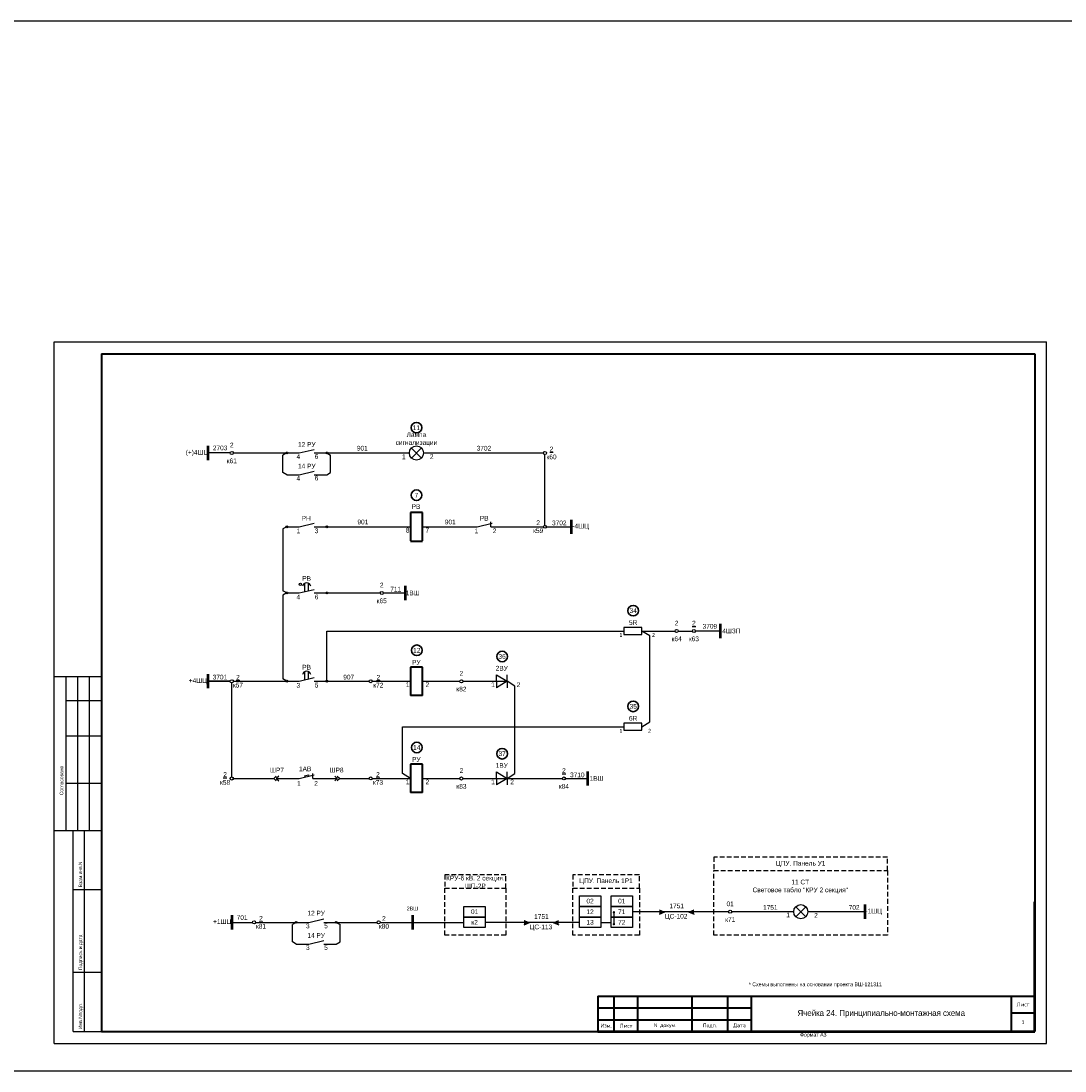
# Model space of a CAD drawing. Header units: millimetres. Extents: x 4897 to 12009, y -3017 to 2708.
# Tile 22 of 86: x 6491 to 6933, y -1296 to -851. Entities that reach past the tile are written whole.
import ezdxf
from ezdxf.enums import TextEntityAlignment as Align

# ---------------------------------------------------------------- set-up
doc = ezdxf.new("R2010")
doc.units = ezdxf.units.MM
doc.linetypes.add('JIS_02_2.0', pattern=[3, 2, -1])
doc.layers.add('основная 0.5', color=7, linetype='Continuous', lineweight=50)
doc.styles.add('SIMPLEX', font='txt', dxfattribs={"height": 5})

msp = doc.modelspace()

# ---------------------------------------------------------------- hatches: boundary and pattern name
h = msp.add_hatch(color=256)
h.dxf.hatch_style = 1
h.paths.add_polyline_path([(6604.24, -1034, 1), (6603.45, -1034, 1)])
h = msp.add_hatch(color=256)
h.dxf.hatch_style = 1
h.paths.add_polyline_path([(6620.38, -1034, -1), (6621.18, -1034, -1)])
h = msp.add_hatch(color=256)
h.dxf.hatch_style = 1
h.paths.add_polyline_path([(6604.24, -1065.23, -1), (6603.45, -1065.23, -1)])
h = msp.add_hatch(color=256)
h.dxf.hatch_style = 1
h.paths.add_polyline_path([(6620.38, -1065.23, 1), (6621.18, -1065.23, 1)])
h = msp.add_hatch(color=256)
h.dxf.hatch_style = 1
h.paths.add_polyline_path([(6604.24, -1093.27, -1), (6603.45, -1093.27, -1)])
h = msp.add_hatch(color=256)
h.dxf.hatch_style = 1
h.paths.add_polyline_path([(6620.38, -1093.27, 1), (6621.18, -1093.27, 1)])
h = msp.add_hatch(color=256)
h.dxf.hatch_style = 1
h.paths.add_polyline_path([(6604.24, -1130.64, 1), (6603.45, -1130.64, 1)])
h = msp.add_hatch(color=256)
h.dxf.hatch_style = 1
h.paths.add_polyline_path([(6620.38, -1130.64, -1), (6621.18, -1130.64, -1)])
h = msp.add_hatch(color=256)
h.dxf.hatch_style = 1
h.paths.add_polyline_path([(6761.54, -1227.22), (6763.88, -1228.22), (6761.54, -1229.22)])
h = msp.add_hatch(color=256)
h.dxf.hatch_style = 1
h.paths.add_polyline_path([(6776.22, -1229.22), (6773.88, -1228.22), (6776.22, -1227.22)])
h = msp.add_hatch(color=256)
h.dxf.hatch_style = 1
h.paths.add_polyline_path([(6608.23, -1232.72, 1), (6607.44, -1232.72, 1)])
h = msp.add_hatch(color=256)
h.dxf.hatch_style = 1
h.paths.add_polyline_path([(6624.37, -1232.72, -1), (6625.17, -1232.72, -1)])
h = msp.add_hatch(color=256)
h.dxf.hatch_style = 1
h.paths.add_polyline_path([(6704.29, -1231.72), (6706.64, -1232.72), (6704.29, -1233.72)])
h = msp.add_hatch(color=256)
h.dxf.hatch_style = 1
h.paths.add_polyline_path([(6718.98, -1233.72), (6716.64, -1232.72), (6718.98, -1231.72)])

# ---------------------------------------------------------------- linework, layer by layer
for p, q in [((6505.4, -1284.03), (6505.4, -986.98)), ((6505.4, -986.98), (6925.41, -986.98)), ((6505.4, -1284.03), (6505.4, -986.98)), ((6925.41, -1284.03), (6925.41, -986.98)), ((6925.41, -1284.03), (6925.41, -986.98)), ((6581.22, -1034), (6609.14, -1034)), ((6603.84, -1034), (6602.21, -1034.95)), ((6602.21, -1042.23), (6602.21, -1034.95)), ((6620.78, -1034), (6622.41, -1034.95)), ((6622.41, -1042.23), (6622.41, -1034.95)), ((6713.11, -1064.6), (6713.11, -1034.67)), ((6603.84, -1043.18), (6602.21, -1042.23)), ((6615.49, -1043.18), (6620.78, -1043.18)), ((6620.78, -1043.18), (6622.41, -1042.23)), ((6603.84, -1065.23), (6602.21, -1066.17)), ((6602.21, -1066.17), (6602.21, -1092.33)), ((6603.84, -1065.23), (6609.14, -1065.23)), ((6615.49, -1065.23), (6656.23, -1065.23)), ((6611.44, -1092.72), (6611.44, -1089.18)), ((6613.03, -1092.34), (6613.03, -1089.16)), ((6603.84, -1093.27), (6602.21, -1092.33)), ((6603.84, -1093.27), (6602.21, -1094.22)), ((6603.84, -1093.27), (6609.14, -1093.27)), ((6615.49, -1093.27), (6643.4, -1093.27)), ((6644.66, -1093.27), (6654.11, -1093.27)), ((6602.21, -1094.22), (6602.21, -1129.69)), ((6620.78, -1130.64), (6620.78, -1109.37)), ((6620.78, -1109.37), (6746.56, -1109.37)), ((6754.1, -1109.37), (6768.24, -1109.37)), ((6757.48, -1111.43), (6754.1, -1109.37)), ((6757.45, -1147.79), (6757.48, -1111.43)), ((6769.5, -1109.37), (6775.53, -1109.37)), ((6787.37, -1109.37), (6776.79, -1109.37)), ((6787.37, -1109.37), (6777.8, -1109.37)), ((6525.4, -1128.79), (6505.4, -1128.79)), ((6510.4, -1193.79), (6510.4, -1128.79)), ((6515.4, -1193.79), (6515.4, -1128.79)), ((6520.4, -1193.79), (6520.4, -1128.79)), ((6570.48, -1130.64), (6579.9, -1130.64)), ((6580.56, -1171.13), (6580.56, -1131.3)), ((6580.56, -1137.62), (6580.56, -1131.3)), ((6603.84, -1130.64), (6602.21, -1129.69)), ((6661.23, -1130.64), (6677.11, -1130.64)), ((6700.44, -1169.71), (6700.44, -1132.72)), ((6510.4, -1138.79), (6525.4, -1138.79)), ((6652.78, -1149.9), (6746.56, -1149.9)), ((6652.87, -1169.71), (6652.78, -1149.9)), ((6510.4, -1153.79), (6525.4, -1153.79)), ((6721.77, -1171.8), (6731.33, -1171.8)), ((6510.4, -1173.79), (6525.4, -1173.79)), ((6505.4, -1193.79), (6525.4, -1193.79)), ((6513.4, -1278.98), (6513.4, -1193.79)), ((6518.27, -1278.98), (6518.27, -1193.79)), ((6513.4, -1218.79), (6525.4, -1218.79)), ((6761.54, -1229.22), (6763.88, -1228.22)), ((6773.88, -1228.22), (6776.22, -1229.22)), ((6848.47, -1228.22), (6824.41, -1228.22)), ((6580.56, -1232.72), (6589.32, -1232.72)), ((6607.83, -1232.72), (6606.2, -1233.67)), ((6606.2, -1240.96), (6606.2, -1233.67)), ((6624.77, -1232.72), (6626.4, -1233.67)), ((6626.4, -1240.96), (6626.4, -1233.67)), ((6643.36, -1232.72), (6678.85, -1232.72)), ((6704.29, -1233.72), (6706.64, -1232.72)), ((6716.64, -1232.72), (6718.98, -1233.72)), ((6607.83, -1241.9), (6606.2, -1240.96)), ((6619.47, -1241.9), (6624.77, -1241.9)), ((6624.77, -1241.9), (6626.4, -1240.96)), ((6513.4, -1253.79), (6525.4, -1253.79)), ((6513.4, -1278.98), (6525.4, -1278.98)), ((6505.4, -1284.03), (6925.41, -1284.03))]:
    msp.add_line(p, q)
at = {"lineweight": 40}
for p, q in [((6525.4, -991.98), (6920.49, -991.98)), ((6920.49, -991.98), (6920.49, -1278.98)), ((6661.23, -1059.23), (6656.23, -1059.23)), ((6656.23, -1059.23), (6656.23, -1071.23)), ((6661.23, -1071.23), (6661.23, -1059.23)), ((6661.23, -1071.41), (6656.23, -1071.41)), ((6661.23, -1124.64), (6656.23, -1124.64)), ((6656.23, -1124.64), (6656.23, -1136.64)), ((6661.23, -1136.64), (6661.23, -1124.64)), ((6661.23, -1136.64), (6656.23, -1136.64)), ((6661.23, -1165.8), (6656.23, -1165.8)), ((6656.23, -1165.8), (6656.23, -1177.8)), ((6661.23, -1177.8), (6661.23, -1165.8)), ((6661.23, -1177.8), (6656.23, -1177.8)), ((6735.49, -1263.98), (6800.49, -1263.98)), ((6910.49, -1263.98), (6910.49, -1278.98)), ((6735.49, -1268.98), (6800.49, -1268.98)), ((6910.49, -1270.98), (6920.49, -1270.98)), ((6735.49, -1273.98), (6800.49, -1273.98)), ((6525.4, -1278.98), (6920.49, -1278.98))]:
    msp.add_line(p, q, dxfattribs=at)
at = {"linetype": 'Continuous', "lineweight": 40}
msp.add_line((6525.4, -991.98), (6525.4, -1278.98), dxfattribs=at)
at = {"color": 1, "lineweight": 50}
for p, q in [((6570.48, -1031), (6570.48, -1037)), ((6570.48, -1127.64), (6570.48, -1133.64)), ((6580.56, -1229.72), (6580.56, -1235.72))]:
    msp.add_line(p, q, dxfattribs=at)
at = {"color": 7}
for p, q in [((6579.9, -1034), (6570.48, -1034)), ((6609.14, -1034), (6615.49, -1032.48)), ((6609.14, -1034), (6615.49, -1032.48)), ((6615.49, -1034), (6655.73, -1034)), ((6661.73, -1034), (6712.45, -1034)), ((6603.84, -1043.18), (6609.14, -1043.18)), ((6603.84, -1043.18), (6609.14, -1043.18)), ((6609.14, -1043.18), (6615.49, -1041.66)), ((6609.14, -1043.18), (6615.49, -1041.66)), ((6609.14, -1065.23), (6615.49, -1063.71)), ((6661.23, -1065.23), (6684.49, -1065.23)), ((6684.49, -1065.23), (6690.84, -1063.71)), ((6690.28, -1065.23), (6690.28, -1063.13)), ((6690.28, -1065.23), (6712.48, -1065.23)), ((6713.74, -1065.23), (6724.32, -1065.23)), ((6609.14, -1093.27), (6615.49, -1091.75)), ((6609.14, -1130.64), (6615.49, -1129.12)), ((6611.44, -1130.09), (6611.44, -1126.54)), ((6613.03, -1129.71), (6613.03, -1126.52)), ((6692.62, -1130.64), (6692.62, -1127.9)), ((6692.62, -1127.9), (6697.08, -1130.64)), ((6697.08, -1130.64), (6697.08, -1127.9)), ((6579.9, -1130.64), (6570.48, -1130.64)), ((6581.22, -1130.64), (6609.14, -1130.64)), ((6615.49, -1130.64), (6638.74, -1130.64)), ((6640, -1130.64), (6656.23, -1130.64)), ((6678.43, -1130.64), (6697.08, -1130.64)), ((6692.62, -1130.64), (6692.62, -1133.37)), ((6697.08, -1130.64), (6692.62, -1133.37)), ((6697.08, -1130.64), (6697.08, -1133.37)), ((6700.44, -1132.72), (6697.08, -1130.64)), ((6754.1, -1149.9), (6757.45, -1147.79)), ((6692.62, -1171.8), (6692.62, -1169.06)), ((6692.62, -1169.06), (6697.08, -1171.8)), ((6697.08, -1171.8), (6697.08, -1169.06)), ((6581.22, -1171.8), (6598.38, -1171.8)), ((6599.41, -1171.8), (6609.14, -1171.8)), ((6609.14, -1171.8), (6615.49, -1170.28)), ((6611.31, -1170.64), (6613.01, -1170.22)), ((6611.31, -1170.64), (6611.46, -1171.24)), ((6613.01, -1170.22), (6613.16, -1170.83)), ((6614.93, -1171.8), (6614.93, -1169.7)), ((6614.93, -1171.8), (6625.21, -1171.8)), ((6626.25, -1171.8), (6638.74, -1171.8)), ((6640, -1171.8), (6656.23, -1171.8)), ((6656.23, -1171.8), (6652.87, -1169.71)), ((6661.23, -1171.8), (6677.11, -1171.8)), ((6678.43, -1171.8), (6720.51, -1171.8)), ((6692.62, -1171.8), (6692.62, -1174.53)), ((6697.08, -1171.8), (6692.62, -1174.53)), ((6697.08, -1171.8), (6700.44, -1169.71)), ((6697.08, -1171.8), (6697.08, -1174.53)), ((6613.13, -1232.72), (6619.47, -1231.2)), ((6742.32, -1228.47), (6742.32, -1233.47)), ((6790.86, -1228.22), (6750.13, -1228.22)), ((6777.47, -1228.22), (6750.13, -1228.22)), ((6818.41, -1228.22), (6792.19, -1228.22)), ((6590.64, -1232.72), (6613.13, -1232.72)), ((6619.47, -1232.72), (6642.1, -1232.72)), ((6727.74, -1232.72), (6687.85, -1232.72)), ((6736.74, -1232.72), (6741.13, -1232.72)), ((6607.83, -1241.9), (6613.13, -1241.9)), ((6613.13, -1241.9), (6619.47, -1240.38))]:
    msp.add_line(p, q, dxfattribs=at)
at = {"color": 2}
for p, q in [((6660.86, -1036.12), (6656.6, -1031.89)), ((6656.62, -1036.14), (6660.84, -1031.87)), ((6823.53, -1230.34), (6819.28, -1226.11)), ((6819.3, -1230.36), (6823.51, -1226.09))]:
    msp.add_line(p, q, dxfattribs=at)
at = {"color": 5, "lineweight": 50}
for p, q in [((6724.32, -1068.23), (6724.32, -1062.23)), ((6848.47, -1225.22), (6848.47, -1231.22))]:
    msp.add_line(p, q, dxfattribs=at)
at = {"lineweight": 50}
for p, q in [((6654.11, -1096.27), (6654.11, -1090.27)), ((6657.1, -1229.72), (6657.1, -1235.72))]:
    msp.add_line(p, q, dxfattribs=at)
at = {"color": 0, "lineweight": 50}
for p, q in [((6787.37, -1112.37), (6787.37, -1106.37)), ((6731.33, -1174.8), (6731.33, -1168.8))]:
    msp.add_line(p, q, dxfattribs=at)
at = {"linetype": 'Continuous'}
for p, q in [((6525.4, -1137.97), (6525.4, -1157.97)), ((6525.4, -1177.97), (6525.4, -1197.97))]:
    msp.add_line(p, q, dxfattribs=at)
at = {"color": 2}
msp.add_lwpolyline([(5136.09, -851.09), (7742.63, -851.09), (7742.63, -1295.67), (5136.09, -1295.67)], close=True, dxfattribs=at)
msp.add_lwpolyline([(6754.1, -1107.87), (6746.56, -1107.87), (6746.56, -1110.87), (6754.1, -1110.87)], close=True)
at = {"color": 7}
for points in [[(6754.1, -1148.4), (6746.56, -1148.4), (6746.56, -1151.4), (6754.1, -1151.4)], [(6736.74, -1225.97), (6727.74, -1225.97), (6727.74, -1221.47), (6736.74, -1221.47)], [(6750.13, -1225.97), (6741.13, -1225.97), (6741.13, -1221.47), (6750.13, -1221.47)], [(6687.85, -1230.47), (6678.85, -1230.47), (6678.85, -1225.97), (6687.85, -1225.97)], [(6736.74, -1230.47), (6727.74, -1230.47), (6727.74, -1225.97), (6736.74, -1225.97)], [(6750.13, -1230.47), (6741.13, -1230.47), (6741.13, -1225.97), (6750.13, -1225.97)], [(6687.85, -1234.97), (6678.85, -1234.97), (6678.85, -1230.47), (6687.85, -1230.47)], [(6736.74, -1234.97), (6727.74, -1234.97), (6727.74, -1230.47), (6736.74, -1230.47)], [(6750.13, -1234.97), (6741.13, -1234.97), (6741.13, -1230.47), (6750.13, -1230.47)]]:
    msp.add_lwpolyline(points, close=True, dxfattribs=at)
for points in [[(6599.41, -1170.77), (6598.38, -1171.8), (6599.41, -1172.83)], [(6600.44, -1170.77), (6599.41, -1171.8), (6600.44, -1172.83)], [(6624.18, -1170.77), (6625.21, -1171.8), (6624.18, -1172.83)], [(6625.21, -1170.77), (6626.25, -1171.8), (6625.21, -1172.83)]]:
    msp.add_lwpolyline(points, dxfattribs=at)
at = {"color": 32, "linetype": 'JIS_02_2.0', "true_color": 0xcd6928}
for points in [[(6858.14, -1205.15), (6858.14, -1205.15), (6784.58, -1205.15), (6784.58, -1210.83), (6858.14, -1210.83), (6858.14, -1205.15)], [(6696.58, -1212.55), (6696.58, -1212.55), (6670.77, -1212.55), (6670.77, -1218.23), (6696.58, -1218.23), (6696.58, -1212.55)], [(6753.08, -1212.55), (6753.08, -1212.55), (6724.87, -1212.55), (6724.87, -1218.23), (6753.08, -1218.23), (6753.08, -1212.55)]]:
    msp.add_lwpolyline(points, dxfattribs=at)
for points in [[(6784.58, -1210.83), (6858.14, -1210.83), (6858.14, -1238.21), (6784.58, -1238.21)], [(6670.77, -1218.23), (6696.58, -1218.23), (6696.58, -1238.21), (6670.77, -1238.21)], [(6724.87, -1218.23), (6753.08, -1218.23), (6753.08, -1238.21), (6724.87, -1238.21)]]:
    msp.add_lwpolyline(points, close=True, dxfattribs=at)
at = {"color": 7, "const_width": 0.45}
for points in [[(6742.32, -1228.2, 1), (6742.32, -1228.75, 1)], [(6742.32, -1233.2, 1), (6742.32, -1233.75, 1)]]:
    msp.add_lwpolyline(points, format="xyb", close=True, dxfattribs=at)
at = {"lineweight": 30}
for centre in [(6658.73, -1023.27), (6658.73, -1051.87), (6750.48, -1100.76), (6658.88, -1117.53), (6695, -1120.17), (6750.48, -1141.29), (6658.88, -1158.69), (6695, -1161.33)]:
    msp.add_circle(centre, 2.25, dxfattribs=at)
for centre, radius in [((6658.73, -1034), 3), ((6580.56, -1034), 0.663), ((6603.84, -1034), 0.396), ((6620.78, -1034), 0.396), ((6603.84, -1065.23), 0.396), ((6620.78, -1065.23), 0.396), ((6713.11, -1065.23), 0.629), ((6609.59, -1089.61), 0.454), ((6603.84, -1093.27), 0.396), ((6620.78, -1093.27), 0.396), ((6644.03, -1093.27), 0.629), ((6768.87, -1109.37), 0.629), ((6776.16, -1109.37), 0.629), ((6580.56, -1130.64), 0.663), ((6603.84, -1130.64), 0.396), ((6620.78, -1130.64), 0.396), ((6677.77, -1130.64), 0.663), ((6580.56, -1171.8), 0.663), ((6721.14, -1171.8), 0.629), ((6821.41, -1228.22), 3), ((6589.98, -1232.72), 0.663), ((6607.83, -1232.72), 0.396), ((6624.77, -1232.72), 0.396), ((6642.73, -1232.72), 0.629)]:
    msp.add_circle(centre, radius)
at = {"color": 7}
for centre, radius in [((6713.11, -1034), 0.663), ((6639.37, -1130.64), 0.629), ((6639.37, -1171.8), 0.629), ((6677.77, -1171.8), 0.663), ((6791.52, -1228.22), 0.663)]:
    msp.add_circle(centre, radius, dxfattribs=at)
msp.add_arc((6612.26, -1090.83), 1.84, 13.3704, 166.6296)
msp.add_arc((6612.26, -1128.19), 1.84, 13.3704, 166.6296, dxfattribs=at)
at = {"layer": 'основная 0.5', "color": 0}
for p, q in [((6920.49, -1278.98), (6920.49, -1223.98)), ((6735.49, -1278.98), (6920.49, -1278.98))]:
    msp.add_line(p, q, dxfattribs=at)
at = {"layer": 'основная 0.5', "lineweight": 40}
for p, q in [((6735.49, -1263.98), (6735.49, -1278.98)), ((6742.49, -1278.98), (6742.49, -1263.98)), ((6752.49, -1278.98), (6752.49, -1263.98)), ((6775.49, -1278.98), (6775.49, -1263.98)), ((6790.49, -1278.98), (6790.49, -1263.98)), ((6800.49, -1278.98), (6800.49, -1263.98)), ((6800.49, -1263.98), (6920.49, -1263.98))]:
    msp.add_line(p, q, dxfattribs=at)

# ---------------------------------------------------------------- texts
at = {"color": 7, "style": 'SIMPLEX'}
for s, p in [('4', (6607.98, -1036.51)), ('6', (6615.68, -1036.46)), ('2', (6664.41, -1036.55)), ('4', (6607.98, -1045.69)), ('6', (6615.68, -1045.63)), ('3', (6615.68, -1067.95)), ('8', (6654.25, -1067.68)), ('7', (6662.57, -1067.68)), ('1', (6683.33, -1067.99)), ('2', (6691.03, -1067.94)), ('4', (6607.98, -1096)), ('6', (6615.68, -1095.96)), ('3', (6607.98, -1133.37)), ('5', (6615.68, -1133.31)), ('1', (6654.25, -1133.09)), ('2', (6662.57, -1133.09)), ('1', (6690.37, -1133.09)), ('2', (6701.17, -1133.09)), ('1', (6608.21, -1174.91)), ('2', (6615.47, -1174.87)), ('1', (6654.25, -1174.25)), ('2', (6662.57, -1174.25)), ('1', (6690.37, -1174.25)), ('2', (6698.46, -1174.25)), ('1', (6815.29, -1230.58)), ('2', (6827.09, -1230.78)), ('3', (6611.97, -1235.24)), ('5', (6619.67, -1235.24)), ('3', (6611.97, -1244.42)), ('5', (6619.67, -1244.4))]:
    msp.add_text(s, height=2, dxfattribs=at).set_placement(p)
at = {"style": 'SIMPLEX'}
for p in [(6652.61, -1036.62), (6607.98, -1068)]:
    msp.add_text('1', height=2, dxfattribs=at).set_placement(p)
at = {"linetype": 'Continuous', "style": 'SIMPLEX'}
for s, p in [('Согласовано', (6509.23, -1178.91)), ('Взам.инв.N', (6517.23, -1217.91)), ('Подпись и дата', (6517.23, -1252.91)), ('Инв.Nподл.', (6517.23, -1277.91))]:
    msp.add_text(s, height=1.5, rotation=90, dxfattribs=at).set_placement(p)
at = {"style": 'SIMPLEX'}
for s, p in [('ЦС-102', (6768.65, -1231.16)), ('ЦС-113', (6711.41, -1235.66))]:
    msp.add_text(s, height=2, dxfattribs=at).set_placement(p, align=Align.CENTER)
at = {"attachment_point": 5, "style": 'SIMPLEX'}
for s, insert, char_height, width in [('11', (6658.73, -1023.27), 2, 4.3874), ('34', (6750.48, -1100.76), 2, 3.0895), ('5R', (6750.46, -1105.83), 2, 5), ('2\\P{\\L\\P}к64', (6768.87, -1109.37), 2, 4.4768), ('1', (6745.3, -1111.07), 1.6, 9), ('2', (6759.04, -1111.07), 1.6, 9), ('2\\P\\Pк82', (6677.77, -1130.64), 2, 6.1558), ('6R', (6750.46, -1146.36), 2, 5), ('2\\P\\Pк83', (6677.77, -1171.8), 2, 6.6276), ('2ВШ', (6657.01, -1226.86), 1.6, 4.6654)]:
    msp.add_mtext(s, dxfattribs=dict(at, insert=insert, char_height=char_height, width=width))
at = {"color": 7, "attachment_point": 5, "style": 'SIMPLEX'}
for s, insert, char_height, width in [('Лампа сигнализации', (6658.73, -1028.19), 2, 23.0602), ('\\pt6;2703', (6575.62, -1031.87), 2, 3.0895), ('2\\P{\\L\\P\\pt8;}к61', (6580.56, -1034), 2, 4.0671), ('12 РУ', (6612.31, -1030.4), 2, 7.5673), ('\\pt6;901', (6635.81, -1031.99), 2, 6.6158), ('\\pt6;3702', (6687.29, -1031.99), 2, 6.6158), ('{\\L2}\\Pк60', (6715.9, -1034), 2, 5.0843), ('\\pt6;(+)4ШЦ', (6565.85, -1034), 2, 9.2518), ('14 РУ', (6612.31, -1039.57), 2, 8.4215), ('7', (6658.73, -1051.87), 2, 3.0895), ('РВ', (6658.53, -1056.68), 2, 3.0895), ('РН', (6612.06, -1061.62), 2, 3.0895), ('\\pt6;901', (6636.06, -1063.22), 2, 6.6158), ('\\pt6;901', (6673.06, -1063.22), 2, 6.6158), ('РВ', (6687.41, -1061.62), 2, 3.0895), ('2{\\L\\P}к59', (6710.25, -1065.23), 2, 4.4768), ('\\pt6;3702', (6719.19, -1063.62), 2, 8.5976), ('\\pt6;-4ШЦ', (6728.25, -1065.23), 2, 7.8664), ('РВ', (6612.23, -1087.12), 2, 3.0895), ('2{\\L\\P\\P}к65', (6644.03, -1093.27), 2, 3.0895), ('\\pt6;711', (6649.96, -1091.66), 2, 6.653), ('1ВШ', (6657.13, -1093.27), 2, 6.0441), ('{\\L2\\P\\P}к63', (6776.16, -1109.37), 2, 4.4768), ('\\pt6;3709', (6782.92, -1107.4), 2, 5.9092), ('4ШЗП', (6792.03, -1109.37), 2, 9.3128), ('12', (6658.88, -1117.53), 2, 3.0895), ('36', (6695, -1120.17), 2, 3.0895), ('РВ', (6612.23, -1124.69), 2, 3.0895), ('РУ', (6658.68, -1122.64), 2, 3.0895), ('\\pt8;2ВУ', (6694.85, -1125.14), 2, 3.0895), ('\\pt6;3701', (6575.54, -1128.9), 2, 3.0895), ('{\\L2\\P\\pt8;}к57', (6583.16, -1130.64), 2, 3.0895), ('\\pt6;907', (6630.05, -1128.9), 2, 6.5717), ('{\\L2\\P}к72', (6642.6, -1130.64), 2, 3.0895), ('\\pt6;+4ШЦ', (6566.23, -1130.64), 2, 8.5004), ('35', (6750.48, -1141.29), 2, 3.0895), ('1', (6745.3, -1151.6), 1.6, 9), ('2', (6757.42, -1151.6), 1.6, 9), ('14', (6658.88, -1158.69), 2, 3.0895), ('37', (6695, -1161.33), 2, 3.0895), ('РУ', (6658.68, -1163.8), 2, 3.0895), ('{\\L2\\P\\pt8;}к58', (6577.72, -1171.8), 2, 3.0895), ('ШР7', (6599.7, -1168.26), 2, 3.0895), ('1АВ', (6611.61, -1167.74), 2, 3.0895), ('ШР8', (6624.92, -1168.26), 2, 3.0895), ('{\\L2\\P}к73', (6642.44, -1171.8), 2, 3.0895), ('\\pt8;1ВУ', (6694.85, -1166.3), 2, 3.0895), ('{\\L2\\P\\P}к84', (6721.14, -1171.8), 2, 4.4768), ('\\pt6;3710', (6726.83, -1170.3), 2, 5.2014), ('1ВШ', (6734.98, -1171.8), 2, 7.2866), ('{\\C256;ЦПУ. Панель У1}', (6821.36, -1207.99), 2, 73.5619), ('{\\C256;КРУ-6 кВ. 2 секция. ШП-2Р}', (6683.68, -1215.66), 2, 25.8081), ('\\P\\P11 СТ\\PСветовое табло "КРУ 2 секция"', (6821.19, -1214.27), 2, 39.2795), ('{\\C256;ЦПУ. Панель 1Р1}', (6738.97, -1215.39), 2, 28.2168), ('02', (6732.24, -1223.72), 2, 3.0895), ('01', (6745.63, -1223.72), 2, 3.0895), ('01', (6683.35, -1228.22), 2, 3.0895), ('12', (6732.24, -1228.22), 2, 3.0895), ('71', (6745.63, -1228.22), 2, 3.0895), ('1751', (6768.88, -1225.77), 2, 3.0895), ('01\\P\\Pк71', (6791.52, -1228.22), 2, 3.0895), ('1751', (6808.51, -1226.41), 2, 3.0895), ('702', (6843.99, -1226.41), 2, 3.0895), ('-1ШЦ', (6852.26, -1228.22), 2, 7.5913), ('\\pt6;701', (6584.94, -1230.71), 2, 3.0895), ('{\\L2\\P\\pt8;}к81', (6592.93, -1232.72), 2, 4.858), ('12 РУ', (6616.3, -1228.84), 2, 8.3806), ('2{\\L\\P}к80', (6644.97, -1232.72), 2, 3.0895), ('к2', (6683.35, -1232.72), 2, 3.0895), ('1751', (6711.64, -1230.27), 2, 3.0895), ('13', (6732.24, -1232.72), 2, 3.0895), ('72', (6745.63, -1232.72), 2, 3.0895), ('\\pt6;+1ШЦ', (6576.52, -1232.72), 2, 8.0794), ('14 РУ', (6616.3, -1238.3), 2, 8.4215)]:
    msp.add_mtext(s, dxfattribs=dict(at, insert=insert, char_height=char_height, width=width))
at = {"lineweight": 35, "char_height": 1.6, "attachment_point": 5, "line_spacing_factor": 0.8, "style": 'SIMPLEX'}
for s, insert, width in [('\\pi-4.8,l6.4,t6.4;*^IСхемы выполнены на основании проекта ВШ-121311', (6826.78, -1259.21), 185), ('{\\Fromans|c204;Лист}', (6915.49, -1267.48), 10), ('{\\Fromans|c204;Изм.}', (6738.99, -1276.48), 7), ('{\\Fromans|c204;Лист}', (6747.49, -1276.48), 10), ('{\\Fromans|c0;N \\Fromans|c204;докум.}', (6763.99, -1276.48), 23), ('{\\Fromans|c204;Подп.}', (6782.99, -1276.48), 15), ('{\\Fromans|c204;Дата}', (6795.49, -1276.48), 10), ('{\\Fromans|c204;3}', (6915.49, -1274.98), 10)]:
    msp.add_mtext(s, dxfattribs=dict(at, insert=insert, width=width))
at = {"color": 1, "lineweight": 35, "insert": (6855.49, -1271.48), "char_height": 2.5, "width": 110, "attachment_point": 5, "line_spacing_factor": 0.8, "style": 'SIMPLEX'}
msp.add_mtext('{\\C256;Ячейка 24. Принципиально-монтажная схема }', dxfattribs=at)
at = {"lineweight": 30, "insert": (6821.09, -1279.5), "char_height": 1.6, "attachment_point": 1, "style": 'SIMPLEX'}
msp.add_mtext_dynamic_manual_height_columns('Формат А3', width=45.8537, gutter_width=12.5, heights=[0], dxfattribs=at)

doc.saveas('drawing.dxf')
